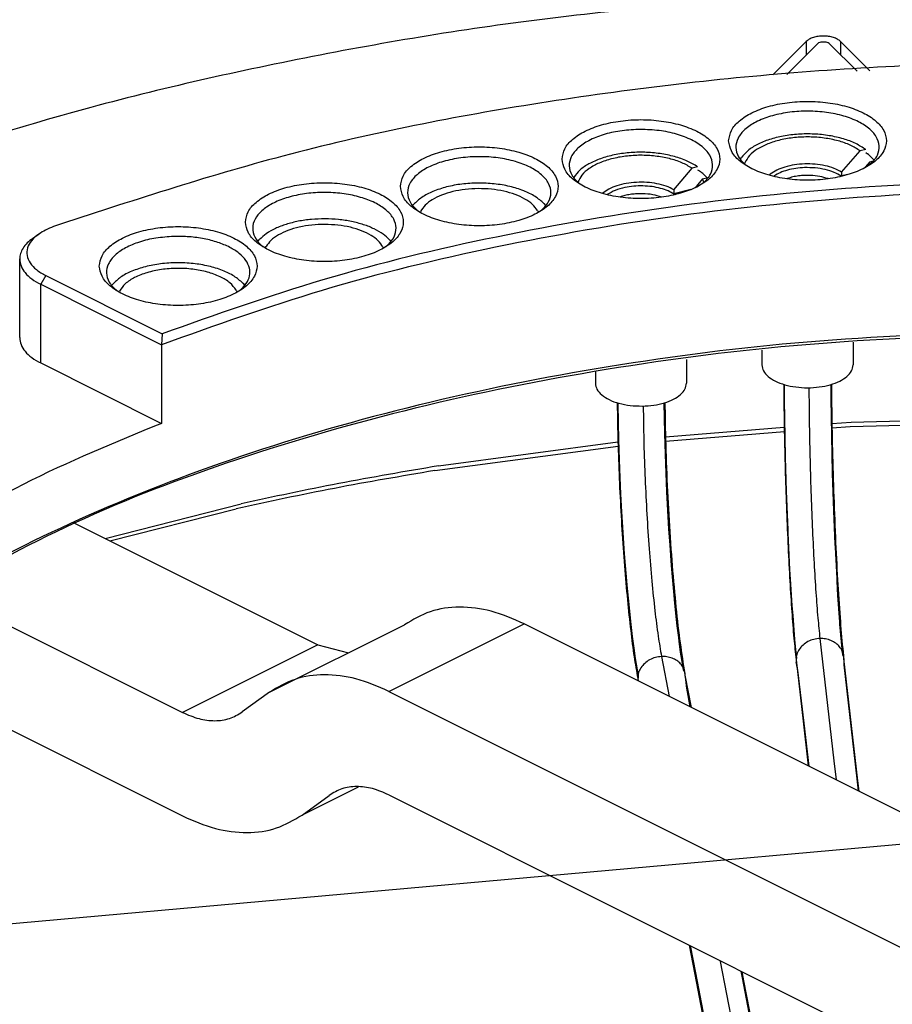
# Model space of a CAD drawing. Header units: inches. Extents: x -343 to 520, y -275 to 283.
# Tile 10 of 42: x -168 to -132, y -173 to -132. Entities that reach past the tile are written whole.
import ezdxf

# ---------------------------------------------------------------- set-up
doc = ezdxf.new("R2010")
doc.units = ezdxf.units.IN
doc.layers.add('1', color=7, linetype='Continuous')
doc.dimstyles.get("Standard").update_dxf_attribs({"dimtxt": 0.18, "dimasz": 0.18, "dimexe": 0.18, "dimexo": 0.0625, "dimgap": 0.09, "dimtad": 0, "dimtih": 1, "dimtoh": 1, "dimdec": 4, "dimzin": 0, "dimdsep": 46, "dimtxsty": 'Standard', "dimcen": 0.09, "dimadec": 0, "dimazin": 0, "dimtfac": 1, "dimtdec": 4, "dimtofl": 0, "dimtmove": 0, "dimatfit": 3, "dimfxl": 1, "dimtolj": 1, "dimtzin": 0, "dimarcsym": 0})

# ---------------------------------------------------------------- blocks, each defined once
blk = doc.blocks.new('cable__124', base_point=(-136.512, -185.946))
at = {"color": 7, "linetype": 'Continuous'}
for p, q in [((-136.512, -146.85), (-136.506, -147.512)), ((-136.493, -146.856), (-136.488, -147.508)), ((-134.528, -147.485), (-134.533, -146.854)), ((-134.515, -146.849), (-134.51, -147.454)), ((-136.488, -147.508), (-136.465, -149.047)), ((-134.519, -148.179), (-134.528, -147.485)), ((-134.503, -149.003), (-134.519, -148.179)), ((-136.465, -149.047), (-136.445, -149.903)), ((-134.465, -150.569), (-134.503, -149.003)), ((-136.445, -149.903), (-136.403, -151.314)), ((-134.413, -152.136), (-134.465, -150.569)), ((-136.403, -151.314), (-136.344, -152.93)), ((-134.354, -153.542), (-134.413, -152.136)), ((-136.344, -152.93), (-136.336, -153.067)), ((-136.336, -153.067), (-136.263, -154.59)), ((-134.35, -153.654), (-134.354, -153.542)), ((-134.281, -154.965), (-134.35, -153.654)), ((-136.263, -154.59), (-136.226, -155.207)), ((-136.226, -155.207), (-136.17, -156.101)), ((-134.277, -155.077), (-134.281, -154.965)), ((-134.241, -155.681), (-134.277, -155.077)), ((-134.163, -156.778), (-134.241, -155.681)), ((-136.17, -156.101), (-136.136, -156.526)), ((-136.136, -156.526), (-136.058, -157.519)), ((-134.16, -156.878), (-134.163, -156.778)), ((-134.08, -157.781), (-134.16, -156.878)), ((-136.058, -157.519), (-136.018, -157.947)), ((-136.018, -157.947), (-135.977, -158.324)), ((-134.039, -158.158), (-134.08, -157.781)), ((-134.045, -157.898), (-134.011, -158.21)), ((-134.018, -158.202), (-134.039, -158.158)), ((-135.996, -158.377), (-135.701, -160.935)), ((-135.988, -158.449), (-135.989, -158.481)), ((-135.979, -158.525), (-135.989, -158.481)), ((-135.96, -158.609), (-135.979, -158.525)), ((-134.007, -158.215), (-134.018, -158.202)), ((-134.007, -158.215), (-134.001, -158.383)), ((-134.001, -158.267), (-134.007, -158.215)), ((-134.001, -158.383), (-133.999, -158.584)), ((-133.409, -163.436), (-133.999, -158.319)), ((-133.999, -158.584), (-133.449, -163.354)), ((-135.917, -158.805), (-135.96, -158.609)), ((-135.662, -161.017), (-135.917, -158.805)), ((-135.701, -160.935), (-135.485, -162.812)), ((-135.453, -162.828), (-135.662, -161.017)), ((-133.449, -163.354), (-133.391, -163.859)), ((-133.359, -163.875), (-133.409, -163.436)), ((-134.262, -173.411), (-134.226, -173.726)), ((-134.226, -173.462), (-134.23, -173.427)), ((-133.891, -176.366), (-134.226, -173.462)), ((-134.226, -173.726), (-133.931, -176.284)), ((-132.169, -174.457), (-132.014, -175.799)), ((-131.934, -176.227), (-132.137, -174.473)), ((-132.014, -175.799), (-131.974, -176.145)), ((-133.931, -176.284), (-133.805, -177.375)), ((-131.974, -176.145), (-131.839, -177.319)), ((-131.809, -177.318), (-131.934, -176.227)), ((-133.775, -177.374), (-133.891, -176.366)), ((-130.641, -177.284), (-134.634, -177.399)), ((-134.634, -177.399), (-134.347, -179.895)), ((-134.634, -177.399), (-134.634, -180.344)), ((-130.641, -177.284), (-130.353, -179.78)), ((-133.291, -180.365), (-134.347, -179.895)), ((-134.347, -179.895), (-134.347, -182.84)), ((-130.353, -179.78), (-131.294, -180.308)), ((-130.353, -182.724), (-130.353, -179.78)), ((-134.634, -180.344), (-134.347, -182.84)), ((-131.294, -180.308), (-133.291, -180.365)), ((-133.291, -180.365), (-133.291, -183.31)), ((-131.294, -183.252), (-131.294, -180.308)), ((-134.347, -182.84), (-133.291, -183.31)), ((-131.294, -183.252), (-130.353, -182.724)), ((-134.043, -185.006), (-134.043, -182.975)), ((-133.291, -183.31), (-131.294, -183.252)), ((-130.743, -185.006), (-130.743, -182.943)), ((-133.74, -185.482), (-133.495, -185.655)), ((-131.046, -185.482), (-131.291, -185.655))]:
    blk.add_line(p, q, dxfattribs=at)
at = {"color": 1, "linetype": 'Continuous'}
for p, q in [((-135.457, -146.991), (-135.457, -147.179)), ((-134.998, -157.482), (-134.408, -162.598)), ((-134.408, -162.598), (-134.316, -163.397)), ((-133.093, -173.995), (-132.933, -175.39)), ((-132.933, -175.39), (-132.707, -177.344))]:
    blk.add_line(p, q, dxfattribs=at)
for points, knots in [([(-135.457, -147.179), (-135.452, -147.644), (-135.444, -148.597), (-135.413, -150.042), (-135.369, -151.506), (-135.312, -152.937), (-135.246, -154.286), (-135.171, -155.507), (-135.094, -156.558), (-135.027, -157.197), (-134.998, -157.482)], [0, 0, 0, 0, 1.394672, 2.857464, 4.338348, 5.786673, 7.152913, 8.390381, 9.456868, 10.316155, 10.316155, 10.316155, 10.316155]), ([(-134.998, -157.482), (-135.085, -157.49), (-135.258, -157.506), (-135.5, -157.603), (-135.709, -157.746), (-135.869, -157.931), (-135.976, -158.146), (-135.989, -158.301), (-135.996, -158.377)], [0, 0, 0, 0, 0.26102, 0.519302, 0.771034, 1.013939, 1.247996, 1.475676, 1.475676, 1.475676, 1.475676]), ([(-134.007, -158.215), (-134.022, -158.146), (-134.053, -158.008), (-134.171, -157.825), (-134.332, -157.671), (-134.533, -157.559), (-134.759, -157.489), (-134.918, -157.484), (-134.998, -157.482)], [0, 0, 0, 0, 0.209136, 0.422447, 0.642617, 0.870598, 1.10555, 1.345167, 1.345167, 1.345167, 1.345167]), ([(-133.999, -158.319), (-134, -158.31), (-134, -158.293), (-134.001, -158.276), (-134.001, -158.267)], [0, 0, 0, 0, 0.02614696, 0.05227556, 0.05227556, 0.05227556, 0.05227556])]:
    blk.add_open_spline(points, degree=3, knots=knots, dxfattribs=at)
at = {"color": 7, "linetype": 'Continuous'}
for points, knots in [([(-134.51, -147.454), (-134.501, -148.088), (-134.482, -149.376), (-134.427, -151.303), (-134.355, -153.194), (-134.266, -154.958), (-134.169, -156.513), (-134.083, -157.468), (-134.045, -157.898)], [0, 0, 0, 0, 1.903252, 3.862359, 5.784677, 7.579322, 9.161518, 10.456716, 10.456716, 10.456716, 10.456716]), ([(-136.506, -147.512), (-136.499, -148.017), (-136.486, -149.043), (-136.447, -150.589), (-136.396, -152.135), (-136.333, -153.635), (-136.261, -155.041), (-136.18, -156.312), (-136.097, -157.409), (-136.027, -158.077), (-135.996, -158.377)], [0, 0, 0, 0, 1.515191, 3.077941, 4.640887, 6.156661, 7.579338, 8.865854, 9.977337, 10.880362, 10.880362, 10.880362, 10.880362]), ([(-134.043, -185.006), (-134.039, -185.048), (-134.031, -185.137), (-133.967, -185.263), (-133.87, -185.382), (-133.785, -185.447), (-133.74, -185.482)], [0, 0, 0, 0, 0.1279364, 0.2643462, 0.4155974, 0.585228, 0.585228, 0.585228, 0.585228]), ([(-131.046, -185.482), (-131.001, -185.447), (-130.916, -185.382), (-130.819, -185.263), (-130.755, -185.137), (-130.747, -185.048), (-130.743, -185.006)], [0, 0, 0, 0, 0.1696299, 0.3208806, 0.4572898, 0.5852258, 0.5852258, 0.5852258, 0.5852258]), ([(-133.74, -185.482), (-133.654, -185.534), (-133.469, -185.645), (-133.143, -185.748), (-132.779, -185.816), (-132.393, -185.838), (-132.007, -185.816), (-131.643, -185.748), (-131.317, -185.645), (-131.132, -185.534), (-131.046, -185.482)], [0, 0, 0, 0, 0.30125, 0.644634, 1.019204, 1.410239, 1.801273, 2.175843, 2.519227, 2.820477, 2.820477, 2.820477, 2.820477]), ([(-133.495, -185.655), (-133.42, -185.7), (-133.258, -185.797), (-132.971, -185.882), (-132.652, -185.937), (-132.429, -185.939), (-132.315, -185.939)], [0, 0, 0, 0, 0.262453, 0.563154, 0.891024, 1.23136, 1.23136, 1.23136, 1.23136]), ([(-132.315, -185.939), (-132.216, -185.933), (-132.021, -185.922), (-131.745, -185.863), (-131.497, -185.781), (-131.357, -185.695), (-131.291, -185.655)], [0, 0, 0, 0, 0.29909, 0.584217, 0.845661, 1.076281, 1.076281, 1.076281, 1.076281])]:
    blk.add_open_spline(points, degree=3, knots=knots, dxfattribs=at)
blk = doc.blocks.new('catchers_mit1__125', base_point=(-138.328, -138.143))
at = {"color": 7, "linetype": 'Continuous'}
for p, q in [((-134.091, -137.966), (-133.314, -137.081)), ((-133.077, -137.03), (-133.314, -137.081)), ((-138.328, -137.44), (-138.287, -137.372)), ((-132.915, -137.54), (-133.108, -137.761)), ((-132.915, -137.54), (-132.754, -137.505)), ((-132.89, -137.601), (-132.915, -137.54)), ((-138.134, -137.581), (-138.152, -137.633)), ((-134.091, -137.966), (-134.091, -138.133)), ((-133.108, -137.761), (-133.149, -137.808)), ((-132.88, -137.635), (-132.89, -137.601)), ((-137.123, -138.099), (-137.078, -138.062)), ((-133.824, -138.075), (-134.091, -138.133)), ((-134.091, -138.133), (-134.075, -138.143))]:
    blk.add_line(p, q, dxfattribs=at)
for points, knots in [([(-133.077, -137.03), (-133.214, -136.941), (-133.506, -136.751), (-134.028, -136.565), (-134.615, -136.432), (-135.247, -136.368), (-135.892, -136.373), (-136.519, -136.45), (-137.098, -136.591), (-137.598, -136.795), (-138.011, -137.042), (-138.2, -137.268), (-138.287, -137.372)], [0, 0, 0, 0, 0.48676, 1.041349, 1.649586, 2.291309, 2.943154, 3.580849, 4.1814, 4.725429, 5.200093, 5.603304, 5.603304, 5.603304, 5.603304]), ([(-133.314, -137.081), (-133.449, -136.997), (-133.736, -136.818), (-134.249, -136.649), (-134.823, -136.533), (-135.435, -136.489), (-136.051, -136.515), (-136.638, -136.611), (-137.167, -136.771), (-137.606, -136.989), (-137.951, -137.248), (-138.077, -137.476), (-138.134, -137.581)], [0, 0, 0, 0, 0.473913, 1.014854, 1.606641, 2.227026, 2.850796, 3.452407, 4.008562, 4.501135, 4.921096, 5.274514, 5.274514, 5.274514, 5.274514]), ([(-134.091, -137.966), (-134.194, -137.911), (-134.413, -137.797), (-134.79, -137.695), (-135.202, -137.633), (-135.633, -137.622), (-136.057, -137.659), (-136.45, -137.747), (-136.798, -137.871), (-136.989, -138.001), (-137.078, -138.062)], [0, 0, 0, 0, 0.348531, 0.740573, 1.162704, 1.598084, 2.028513, 2.43629, 2.806141, 3.127556, 3.127556, 3.127556, 3.127556])]:
    blk.add_open_spline(points, degree=3, knots=knots, dxfattribs=at)
blk = doc.blocks.new('Gore_OL_G4_ZTG__126', base_point=(-137.421, -146.991))
at = {"color": 7, "linetype": 'Continuous'}
for p, q in [((-136.914, -138.133), (-136.935, -138.148)), ((-136.355, -138.236), (-136.392, -138.249)), ((-134.637, -138.25), (-134.657, -138.243)), ((-134.096, -138.148), (-134.102, -138.144)), ((-133.611, -145.087), (-133.611, -146.039)), ((-137.421, -145.42), (-137.421, -146.039))]:
    blk.add_line(p, q, dxfattribs=at)
for points, knots in [([(-135.639, -137.783), (-135.762, -137.791), (-136.003, -137.806), (-136.345, -137.88), (-136.654, -137.98), (-136.831, -138.084), (-136.914, -138.133)], [0, 0, 0, 0, 0.370176, 0.723436, 1.048621, 1.337388, 1.337388, 1.337388, 1.337388]), ([(-134.102, -138.144), (-134.2, -138.086), (-134.412, -137.961), (-134.786, -137.853), (-135.201, -137.783), (-135.491, -137.783), (-135.639, -137.783)], [0, 0, 0, 0, 0.341849, 0.733413, 1.159889, 1.601767, 1.601767, 1.601767, 1.601767]), ([(-135.387, -138.11), (-135.471, -138.109), (-135.64, -138.105), (-135.89, -138.128), (-136.13, -138.168), (-136.281, -138.214), (-136.355, -138.236)], [0, 0, 0, 0, 0.2547083, 0.5067047, 0.75062, 0.9815176, 0.9815176, 0.9815176, 0.9815176]), ([(-134.657, -138.243), (-134.772, -138.208), (-135.01, -138.138), (-135.258, -138.12), (-135.387, -138.11)], [0, 0, 0, 0, 0.3586867, 0.7430207, 0.7430207, 0.7430207, 0.7430207]), ([(-137.421, -146.039), (-137.406, -146.124), (-137.375, -146.309), (-137.156, -146.541), (-136.851, -146.733), (-136.456, -146.879), (-136.002, -146.971), (-135.516, -147.002), (-135.03, -146.971), (-134.576, -146.879), (-134.181, -146.733), (-133.875, -146.541), (-133.657, -146.309), (-133.625, -146.124), (-133.611, -146.039)], [0, 0, 0, 0, 0.254928, 0.553242, 0.914582, 1.337161, 1.806361, 2.300478, 2.794596, 3.263796, 3.686375, 4.047715, 4.346029, 4.600957, 4.600957, 4.600957, 4.600957])]:
    blk.add_open_spline(points, degree=3, knots=knots, dxfattribs=at)
blk = doc.blocks.new('GoreZQR_46_2_14_1_12_2__127', base_point=(-138.328, -185.946))
for name, p in [('catchers_mit1__125', (-138.328, -138.143)), ('Gore_OL_G4_ZTG__126', (-137.421, -146.991)), ('cable__124', (-136.512, -185.946))]:
    blk.add_blockref(name, p)
blk = doc.blocks.new('cable__128', base_point=(-143.479, -182.953))
at = {"color": 7, "linetype": 'Continuous'}
for p, q in [((-143.479, -147.618), (-143.47, -148.297)), ((-143.451, -147.627), (-143.451, -147.652)), ((-143.451, -147.652), (-143.44, -148.453)), ((-141.506, -148.252), (-141.514, -147.624)), ((-141.487, -147.616), (-141.479, -148.201)), ((-141.492, -148.911), (-141.506, -148.252)), ((-143.44, -148.453), (-143.423, -149.166)), ((-141.465, -149.772), (-141.492, -148.911)), ((-143.423, -149.166), (-143.382, -150.404)), ((-141.4, -151.34), (-141.465, -149.772)), ((-143.382, -150.404), (-143.337, -151.444)), ((-143.337, -151.444), (-143.296, -152.185)), ((-141.313, -152.908), (-141.4, -151.34)), ((-143.296, -152.185), (-143.247, -153.044)), ((-143.247, -153.044), (-143.202, -153.719)), ((-141.268, -153.583), (-141.313, -152.908)), ((-141.207, -154.426), (-141.268, -153.583)), ((-143.202, -153.719), (-143.182, -153.945)), ((-143.182, -153.945), (-143.081, -155.23)), ((-141.155, -155.059), (-141.207, -154.426)), ((-143.081, -155.23), (-143.068, -155.385)), ((-141.099, -155.666), (-141.155, -155.059)), ((-143.068, -155.385), (-143, -156.063)), ((-141.084, -155.849), (-141.099, -155.666)), ((-143, -156.063), (-142.913, -156.901)), ((-141.027, -156.415), (-141.084, -155.849)), ((-140.967, -156.948), (-141.027, -156.415)), ((-142.913, -156.901), (-142.847, -157.4)), ((-140.906, -157.444), (-140.967, -156.948)), ((-142.847, -157.4), (-142.787, -157.88)), ((-140.891, -157.608), (-140.906, -157.444)), ((-140.83, -158.048), (-140.891, -157.608)), ((-142.787, -157.88), (-142.726, -158.319)), ((-140.768, -158.443), (-140.83, -158.048)), ((-142.726, -158.319), (-142.664, -158.714)), ((-140.705, -158.792), (-140.768, -158.443)), ((-142.664, -158.714), (-142.602, -159.063)), ((-140.705, -158.633), (-140.663, -158.869)), ((-140.683, -158.83), (-140.705, -158.792)), ((-140.66, -158.875), (-140.683, -158.83)), ((-140.646, -158.898), (-140.66, -158.875)), ((-140.623, -159.093), (-140.646, -158.898)), ((-140.637, -158.949), (-140.646, -158.898)), ((-142.621, -159.149), (-142.6, -159.255)), ((-142.608, -159.215), (-142.608, -159.222)), ((-142.608, -159.222), (-142.607, -159.251)), ((-142.602, -159.063), (-142.606, -159.137)), ((-140.623, -159.087), (-140.63, -159.053)), ((-140.377, -160.366), (-140.623, -159.087)), ((-140.601, -159.305), (-140.623, -159.093)), ((-140.586, -159.482), (-140.601, -159.305)), ((-140.42, -160.345), (-140.586, -159.482)), ((-140.472, -170.306), (-140.164, -171.902)), ((-140.429, -170.327), (-140.208, -171.474)), ((-140.208, -171.474), (-139.118, -177.135)), ((-138.238, -171.675), (-138.291, -171.396)), ((-138.174, -171.807), (-138.249, -171.417)), ((-137.255, -176.777), (-138.238, -171.675)), ((-140.164, -171.902), (-139.182, -177.004)), ((-137.191, -176.908), (-138.174, -171.807)), ((-139.182, -177.004), (-138.972, -178.096)), ((-137.019, -178.002), (-137.255, -176.777)), ((-136.981, -178), (-137.191, -176.908)), ((-139.118, -177.135), (-138.933, -178.094)), ((-135.705, -177.939), (-139.686, -178.13)), ((-135.705, -177.939), (-135.225, -180.427)), ((-139.686, -178.13), (-139.207, -180.619)), ((-139.686, -178.13), (-139.686, -181.075)), ((-139.207, -180.619), (-139.207, -182.659)), ((-138.116, -181.069), (-139.207, -180.619)), ((-135.225, -180.427), (-136.125, -180.973)), ((-135.225, -182.953), (-135.225, -180.427)), ((-139.686, -181.075), (-139.381, -182.658)), ((-136.125, -180.973), (-138.116, -181.069)), ((-138.116, -181.069), (-138.116, -182.67)), ((-136.125, -182.689), (-136.125, -180.973))]:
    blk.add_line(p, q, dxfattribs=at)
at = {"color": 1, "linetype": 'Continuous'}
for p, q in [((-142.39, -147.756), (-142.389, -147.944)), ((-141.625, -158.235), (-141.304, -159.903)), ((-139.176, -170.954), (-139.169, -170.989)), ((-139.169, -170.989), (-138.187, -176.09)), ((-138.187, -176.09), (-137.811, -178.04))]:
    blk.add_line(p, q, dxfattribs=at)
for points, knots in [([(-142.389, -147.944), (-142.382, -148.409), (-142.368, -149.361), (-142.316, -150.806), (-142.243, -152.269), (-142.149, -153.698), (-142.038, -155.046), (-141.913, -156.265), (-141.785, -157.316), (-141.674, -157.951), (-141.625, -158.235)], [0, 0, 0, 0, 1.394429, 2.857004, 4.337939, 5.786807, 7.154304, 8.39399, 9.463967, 10.328514, 10.328514, 10.328514, 10.328514]), ([(-141.625, -158.235), (-141.712, -158.245), (-141.885, -158.265), (-142.126, -158.366), (-142.334, -158.513), (-142.494, -158.701), (-142.6, -158.917), (-142.614, -159.073), (-142.621, -159.149)], [0, 0, 0, 0, 0.261014, 0.520345, 0.773862, 1.018777, 1.254441, 1.482751, 1.482751, 1.482751, 1.482751]), ([(-140.646, -158.898), (-140.665, -158.834), (-140.704, -158.704), (-140.825, -158.535), (-140.985, -158.397), (-141.18, -158.297), (-141.397, -158.237), (-141.549, -158.236), (-141.625, -158.235)], [0, 0, 0, 0, 0.199795, 0.403311, 0.613066, 0.830117, 1.053957, 1.282749, 1.282749, 1.282749, 1.282749]), ([(-140.63, -159.053), (-140.63, -159.036), (-140.631, -159.001), (-140.635, -158.966), (-140.637, -158.949)], [0, 0, 0, 0, 0.0522341, 0.104356, 0.104356, 0.104356, 0.104356])]:
    blk.add_open_spline(points, degree=3, knots=knots, dxfattribs=at)
at = {"color": 7, "linetype": 'Continuous'}
for points, knots in [([(-141.479, -148.201), (-141.464, -148.835), (-141.434, -150.122), (-141.342, -152.049), (-141.222, -153.938), (-141.073, -155.7), (-140.912, -157.253), (-140.769, -158.204), (-140.705, -158.633)], [0, 0, 0, 0, 1.902909, 3.861961, 5.784929, 7.581336, 9.166867, 10.46761, 10.46761, 10.46761, 10.46761]), ([(-143.47, -148.297), (-143.459, -148.802), (-143.436, -149.827), (-143.371, -151.373), (-143.286, -152.918), (-143.181, -154.416), (-143.061, -155.821), (-142.926, -157.09), (-142.789, -158.186), (-142.673, -158.851), (-142.621, -159.149)], [0, 0, 0, 0, 1.514913, 3.077513, 4.640656, 6.157181, 7.581378, 8.870417, 9.985737, 10.8944, 10.8944, 10.8944, 10.8944])]:
    blk.add_open_spline(points, degree=3, knots=knots, dxfattribs=at)
blk = doc.blocks.new('catchers_mit1__129', base_point=(-145.3, -138.91))
at = {"color": 7, "linetype": 'Continuous'}
for p, q in [((-141.109, -138.705), (-140.345, -137.806)), ((-140.113, -137.75), (-140.345, -137.806)), ((-145.3, -138.208), (-145.292, -138.192)), ((-145.124, -138.397), (-145.124, -138.401)), ((-139.911, -138.256), (-140.101, -138.482)), ((-139.911, -138.256), (-139.678, -138.2)), ((-139.851, -138.402), (-139.855, -138.386)), ((-139.678, -138.2), (-139.675, -138.207)), ((-140.393, -138.7), (-141.109, -138.873)), ((-141.109, -138.705), (-141.109, -138.873)), ((-140.101, -138.482), (-140.224, -138.627)), ((-144.095, -138.866), (-144.087, -138.858)), ((-141.062, -138.9), (-141.047, -138.91))]:
    blk.add_line(p, q, dxfattribs=at)
for points, knots in [([(-140.113, -137.75), (-140.256, -137.664), (-140.56, -137.481), (-141.096, -137.305), (-141.693, -137.182), (-142.33, -137.13), (-142.974, -137.148), (-143.594, -137.236), (-144.162, -137.388), (-144.647, -137.602), (-145.042, -137.857), (-145.213, -138.086), (-145.292, -138.192)], [0, 0, 0, 0, 0.499046, 1.064061, 1.679601, 2.324776, 2.97591, 3.608794, 4.200879, 4.733678, 5.195841, 5.587702, 5.587702, 5.587702, 5.587702]), ([(-140.345, -137.806), (-140.486, -137.725), (-140.786, -137.552), (-141.311, -137.392), (-141.893, -137.288), (-142.508, -137.255), (-143.121, -137.293), (-143.701, -137.4), (-144.218, -137.569), (-144.64, -137.796), (-144.967, -138.063), (-145.074, -138.292), (-145.124, -138.397)], [0, 0, 0, 0, 0.485597, 1.036154, 1.634244, 2.256944, 2.878814, 3.474494, 4.021317, 4.502335, 4.910501, 5.255089, 5.255089, 5.255089, 5.255089]), ([(-141.109, -138.705), (-141.216, -138.653), (-141.442, -138.543), (-141.826, -138.448), (-142.243, -138.394), (-142.674, -138.391), (-143.095, -138.437), (-143.482, -138.532), (-143.82, -138.662), (-144.002, -138.796), (-144.087, -138.858)], [0, 0, 0, 0, 0.356269, 0.754208, 1.179685, 1.615507, 2.043431, 2.446012, 2.80857, 3.121648, 3.121648, 3.121648, 3.121648]), ([(-139.855, -138.386), (-139.863, -138.364), (-139.879, -138.32), (-139.9, -138.278), (-139.911, -138.256)], [0, 0, 0, 0, 0.0695861, 0.1410729, 0.1410729, 0.1410729, 0.1410729]), ([(-141.062, -138.9), (-141.069, -138.896), (-141.085, -138.886), (-141.101, -138.877), (-141.109, -138.873)], [0, 0, 0, 0, 0.02705205, 0.05445519, 0.05445519, 0.05445519, 0.05445519])]:
    blk.add_open_spline(points, degree=3, knots=knots, dxfattribs=at)
blk = doc.blocks.new('Gore_OL_G4_ZTG__130', base_point=(-144.393, -147.762))
at = {"color": 7, "linetype": 'Continuous'}
for p, q in [((-143.898, -138.908), (-143.907, -138.915)), ((-143.309, -138.997), (-143.364, -139.016)), ((-141.609, -139.016), (-141.612, -139.015)), ((-141.068, -138.915), (-141.086, -138.902)), ((-140.583, -145.814), (-140.583, -146.805)), ((-144.393, -146.324), (-144.393, -146.805))]:
    blk.add_line(p, q, dxfattribs=at)
for points, knots in [([(-143.16, -138.615), (-143.299, -138.648), (-143.56, -138.711), (-143.791, -138.846), (-143.898, -138.908)], [0, 0, 0, 0, 0.4273892, 0.7984314, 0.7984314, 0.7984314, 0.7984314]), ([(-141.086, -138.902), (-141.172, -138.852), (-141.354, -138.744), (-141.673, -138.641), (-142.028, -138.57), (-142.405, -138.542), (-142.787, -138.551), (-143.037, -138.593), (-143.16, -138.615)], [0, 0, 0, 0, 0.297441, 0.633428, 0.998731, 1.38102, 1.766388, 2.140654, 2.140654, 2.140654, 2.140654]), ([(-142.416, -138.875), (-142.494, -138.875), (-142.65, -138.874), (-142.88, -138.897), (-143.101, -138.935), (-143.241, -138.976), (-143.309, -138.997)], [0, 0, 0, 0, 0.2350753, 0.4671445, 0.6920071, 0.9057921, 0.9057921, 0.9057921, 0.9057921]), ([(-141.612, -139.015), (-141.738, -138.977), (-142.001, -138.898), (-142.274, -138.883), (-142.416, -138.875)], [0, 0, 0, 0, 0.3941916, 0.8183536, 0.8183536, 0.8183536, 0.8183536]), ([(-144.393, -146.805), (-144.378, -146.892), (-144.345, -147.082), (-144.118, -147.317), (-143.802, -147.511), (-143.394, -147.655), (-142.927, -147.746), (-142.598, -147.753), (-142.43, -147.757)], [0, 0, 0, 0, 0.260102, 0.565902, 0.937439, 1.372001, 1.853447, 2.358355, 2.358355, 2.358355, 2.358355]), ([(-142.43, -147.757), (-142.268, -147.749), (-141.955, -147.733), (-141.514, -147.635), (-141.131, -147.489), (-140.837, -147.298), (-140.627, -147.07), (-140.597, -146.889), (-140.583, -146.805)], [0, 0, 0, 0, 0.483088, 0.939994, 1.350664, 1.701921, 1.992828, 2.242594, 2.242594, 2.242594, 2.242594])]:
    blk.add_open_spline(points, degree=3, knots=knots, dxfattribs=at)
blk = doc.blocks.new('GoreZQR_46_2_14_1_12__131', base_point=(-145.3, -182.953))
for name, p in [('catchers_mit1__129', (-145.3, -138.91)), ('Gore_OL_G4_ZTG__130', (-144.393, -147.762)), ('cable__128', (-143.479, -182.953))]:
    blk.add_blockref(name, p)
blk = doc.blocks.new('E7018-22581_smp_connector_ring__143', base_point=(-216.35, -226.202))
at = {"color": 7, "linetype": 'Continuous'}
for p, q in [((-136.972, -133.906), (-135.566, -132.5)), ((-135.118, -132.612), (-136.387, -133.881)), ((-133.442, -133.752), (-134.582, -132.612)), ((-134.134, -132.5), (-132.906, -133.729)), ((-133.077, -137.152), (-132.999, -137.208)), ((-132.767, -137.423), (-132.729, -137.472)), ((-140.113, -137.875), (-140.068, -137.903)), ((-138.08, -137.698), (-138.097, -137.684)), ((-132.868, -137.625), (-132.952, -137.697)), ((-139.812, -138.112), (-139.722, -138.211)), ((-145.052, -138.464), (-145.076, -138.445)), ((-139.869, -138.418), (-139.922, -138.462)), ((-152.041, -139.378), (-152.002, -139.328)), ((-151.821, -139.6), (-151.841, -139.583)), ((-151.727, -139.655), (-151.71, -139.617)), ((-146.818, -139.576), (-146.779, -139.656)), ((-146.671, -139.588), (-146.683, -139.598)), ((-146.545, -139.283), (-146.465, -139.377)), ((-167.934, -140.737), (-167.689, -140.564)), ((-158.522, -140.875), (-158.452, -140.792)), ((-152.995, -140.813), (-152.946, -140.874)), ((-158.303, -141.096), (-158.321, -141.08)), ((-158.207, -141.152), (-158.174, -141.084)), ((-153.282, -141.103), (-153.26, -141.153)), ((-153.086, -141.027), (-153.167, -141.097)), ((-168.484, -144.894), (-168.484, -141.603)), ((-167.393, -142.298), (-162.525, -144.732)), ((-167.605, -142.663), (-162.55, -145.191)), ((-164.64, -142.713), (-164.604, -142.666)), ((-164.419, -142.936), (-164.44, -142.919)), ((-159.419, -142.909), (-159.378, -142.991)), ((-159.267, -142.921), (-159.282, -142.933)), ((-159.147, -142.615), (-159.064, -142.712)), ((-164.326, -142.991), (-164.311, -142.955)), ((-162.525, -144.732), (-162.55, -145.191)), ((-162.55, -145.191), (-162.55, -148.482)), ((-167.605, -145.954), (-162.55, -148.482))]:
    blk.add_line(p, q, dxfattribs=at)
at = {"color": 1, "linetype": 'Continuous'}
for p, q in [((-135.566, -132.5), (-135.566, -133.059)), ((-134.134, -132.5), (-134.134, -133.059)), ((-167.393, -142.298), (-167.605, -142.663)), ((-167.605, -145.954), (-167.605, -142.663))]:
    blk.add_line(p, q, dxfattribs=at)
at = {"color": 7, "linetype": 'Continuous'}
for points, knots in [([(-136.819, -130.597), (-140.389, -130.912), (-147.439, -131.534), (-157.73, -133.333), (-167.526, -135.657), (-173.727, -137.815), (-176.749, -138.866)], [0, 0, 0, 0, 10.747141, 21.224477, 31.313678, 40.908629, 40.908629, 40.908629, 40.908629]), ([(-134.134, -132.5), (-134.175, -132.468), (-134.263, -132.397), (-134.436, -132.332), (-134.635, -132.288), (-134.85, -132.274), (-135.065, -132.288), (-135.264, -132.332), (-135.437, -132.397), (-135.525, -132.468), (-135.566, -132.5)], [0, 0, 0, 0, 0.154592, 0.338558, 0.545377, 0.76452, 0.983662, 1.190481, 1.374447, 1.529039, 1.529039, 1.529039, 1.529039]), ([(-134.582, -132.612), (-134.603, -132.596), (-134.651, -132.56), (-134.745, -132.536), (-134.85, -132.526), (-134.955, -132.536), (-135.049, -132.56), (-135.097, -132.596), (-135.118, -132.612)], [0, 0, 0, 0, 0.0796422, 0.1776573, 0.2863463, 0.3950352, 0.4930503, 0.5726925, 0.5726925, 0.5726925, 0.5726925]), ([(-82.626, -140.252), (-85.811, -139.205), (-92.366, -137.049), (-102.761, -134.981), (-113.665, -133.662), (-124.85, -133.232), (-136.035, -133.662), (-146.939, -134.981), (-157.334, -137.049), (-163.889, -139.205), (-167.074, -140.252)], [0, 0, 0, 0, 10.05016, 20.685861, 31.727684, 42.977183, 54.226683, 65.268505, 75.904207, 85.954366, 85.954366, 85.954366, 85.954366]), ([(-138.816, -136.66), (-138.791, -136.808), (-138.736, -137.129), (-138.358, -137.53), (-137.829, -137.863), (-137.145, -138.116), (-136.358, -138.274), (-135.516, -138.328), (-134.674, -138.274), (-133.886, -138.116), (-133.204, -137.863), (-132.669, -137.53), (-132.309, -137.129), (-132.173, -136.66), (-132.309, -136.191), (-132.669, -135.789), (-133.204, -135.457), (-133.886, -135.204), (-134.674, -135.046), (-135.516, -134.992), (-136.358, -135.046), (-137.145, -135.204), (-137.829, -135.457), (-138.358, -135.789), (-138.736, -136.191), (-138.791, -136.512), (-138.816, -136.66)], [0, 0, 0, 0, 0.441607, 0.958372, 1.584316, 2.316343, 3.12913, 3.985081, 4.841032, 5.65382, 6.385847, 7.01179, 7.528555, 7.970162, 8.411769, 8.928534, 9.554478, 10.286505, 11.099292, 11.955243, 12.811194, 13.623982, 14.356009, 14.981953, 15.498717, 15.940324, 15.940324, 15.940324, 15.940324]), ([(-132.868, -137.625), (-132.764, -137.511), (-132.57, -137.299), (-132.48, -136.866), (-132.629, -136.45), (-132.973, -136.093), (-133.472, -135.799), (-134.1, -135.579), (-134.819, -135.444), (-135.582, -135.404), (-136.342, -135.461), (-137.048, -135.611), (-137.656, -135.845), (-138.13, -136.15), (-138.444, -136.518), (-138.553, -136.942), (-138.422, -137.368), (-138.211, -137.573), (-138.097, -137.684)], [0, 0, 0, 0, 0.456013, 0.851122, 1.255344, 1.732702, 2.309285, 2.979661, 3.719755, 4.495244, 5.267333, 5.997638, 6.653149, 7.212299, 7.674066, 8.071297, 8.472584, 8.943846, 8.943846, 8.943846, 8.943846]), ([(-145.788, -137.426), (-145.763, -137.574), (-145.708, -137.895), (-145.33, -138.297), (-144.801, -138.63), (-144.117, -138.882), (-143.33, -139.041), (-142.488, -139.095), (-141.646, -139.041), (-140.858, -138.882), (-140.176, -138.63), (-139.641, -138.297), (-139.281, -137.895), (-139.145, -137.426), (-139.281, -136.958), (-139.641, -136.556), (-140.176, -136.223), (-140.858, -135.971), (-141.646, -135.812), (-142.488, -135.758), (-143.33, -135.812), (-144.117, -135.971), (-144.801, -136.223), (-145.33, -136.556), (-145.708, -136.958), (-145.763, -137.278), (-145.788, -137.426)], [0, 0, 0, 0, 0.441607, 0.958372, 1.584316, 2.316343, 3.12913, 3.985081, 4.841032, 5.65382, 6.385847, 7.01179, 7.528555, 7.970162, 8.411769, 8.928534, 9.554478, 10.286505, 11.099292, 11.955243, 12.811194, 13.623982, 14.356009, 14.981953, 15.498717, 15.940324, 15.940324, 15.940324, 15.940324]), ([(-142.61, -136.187), (-142.864, -136.202), (-143.358, -136.23), (-144.052, -136.388), (-144.649, -136.622), (-145.113, -136.927), (-145.42, -137.292), (-145.524, -137.711), (-145.395, -138.131), (-145.187, -138.335), (-145.076, -138.445)], [0, 0, 0, 0, 0.762189, 1.481352, 2.125964, 2.67579, 3.130674, 3.523245, 3.920219, 4.385456, 4.385456, 4.385456, 4.385456]), ([(-139.869, -138.418), (-139.759, -138.304), (-139.554, -138.091), (-139.449, -137.65), (-139.594, -137.223), (-139.944, -136.859), (-140.453, -136.56), (-141.096, -136.339), (-141.83, -136.201), (-142.346, -136.192), (-142.61, -136.187)], [0, 0, 0, 0, 0.470501, 0.87451, 1.28475, 1.769722, 2.357551, 3.042394, 3.798484, 4.589255, 4.589255, 4.589255, 4.589255]), ([(-152.553, -138.565), (-152.528, -138.713), (-152.474, -139.034), (-152.095, -139.435), (-151.566, -139.768), (-150.882, -140.021), (-150.096, -140.179), (-149.253, -140.233), (-148.411, -140.179), (-147.624, -140.021), (-146.942, -139.768), (-146.407, -139.435), (-146.047, -139.034), (-145.91, -138.565), (-146.047, -138.096), (-146.407, -137.694), (-146.942, -137.362), (-147.624, -137.109), (-148.411, -136.95), (-149.253, -136.896), (-150.096, -136.95), (-150.882, -137.109), (-151.566, -137.362), (-152.095, -137.694), (-152.474, -138.096), (-152.528, -138.417), (-152.553, -138.565)], [0, 0, 0, 0, 0.441607, 0.958372, 1.584316, 2.316343, 3.12913, 3.985081, 4.841032, 5.65382, 6.385847, 7.01179, 7.528555, 7.970162, 8.411769, 8.928534, 9.554478, 10.286505, 11.099292, 11.955243, 12.811194, 13.623982, 14.356009, 14.981953, 15.498717, 15.940324, 15.940324, 15.940324, 15.940324]), ([(-146.671, -139.588), (-146.557, -139.477), (-146.344, -139.269), (-146.215, -138.838), (-146.331, -138.41), (-146.656, -138.041), (-147.141, -137.736), (-147.762, -137.504), (-148.479, -137.358), (-149.247, -137.308), (-150.016, -137.357), (-150.735, -137.501), (-151.357, -137.732), (-151.845, -138.036), (-152.172, -138.404), (-152.292, -138.831), (-152.166, -139.263), (-151.955, -139.471), (-151.841, -139.583)], [0, 0, 0, 0, 0.475299, 0.879825, 1.281801, 1.751157, 2.320291, 2.986958, 3.728129, 4.509308, 5.29079, 6.032831, 6.700817, 7.27149, 7.7422, 8.144735, 8.548648, 9.02257, 9.02257, 9.02257, 9.02257]), ([(-132.767, -137.423), (-132.802, -137.385), (-132.874, -137.308), (-132.956, -137.242), (-132.999, -137.208)], [0, 0, 0, 0, 0.153544, 0.3167362, 0.3167362, 0.3167362, 0.3167362]), ([(-139.812, -138.112), (-139.851, -138.075), (-139.932, -138), (-140.022, -137.936), (-140.068, -137.903)], [0, 0, 0, 0, 0.16026, 0.3304054, 0.3304054, 0.3304054, 0.3304054]), ([(-87.175, -144.732), (-89.406, -143.943), (-93.988, -142.321), (-101.245, -140.583), (-108.884, -139.282), (-116.799, -138.501), (-124.85, -138.238), (-132.901, -138.501), (-140.816, -139.282), (-148.455, -140.583), (-155.712, -142.321), (-160.294, -143.943), (-162.525, -144.732)], [0, 0, 0, 0, 7.095254, 14.572949, 22.349057, 30.329483, 38.413657, 46.49783, 54.478256, 62.254364, 69.732059, 76.827313, 76.827313, 76.827313, 76.827313]), ([(-87.15, -145.191), (-89.378, -144.396), (-93.957, -142.762), (-101.215, -141.011), (-108.861, -139.699), (-116.787, -138.913), (-124.85, -138.647), (-132.913, -138.913), (-140.839, -139.699), (-148.485, -141.011), (-155.743, -142.762), (-160.322, -144.396), (-162.55, -145.191)], [0, 0, 0, 0, 7.09446, 14.576521, 22.361199, 30.353151, 38.450373, 46.547595, 54.539547, 62.324225, 69.806286, 76.900746, 76.900746, 76.900746, 76.900746]), ([(-159.033, -140.062), (-159.008, -140.21), (-158.954, -140.531), (-158.575, -140.932), (-158.046, -141.265), (-157.362, -141.518), (-156.576, -141.676), (-155.733, -141.73), (-154.891, -141.676), (-154.104, -141.518), (-153.422, -141.265), (-152.887, -140.932), (-152.527, -140.531), (-152.39, -140.062), (-152.527, -139.593), (-152.887, -139.191), (-153.422, -138.859), (-154.104, -138.606), (-154.891, -138.448), (-155.733, -138.394), (-156.576, -138.448), (-157.362, -138.606), (-158.046, -138.859), (-158.575, -139.191), (-158.954, -139.593), (-159.008, -139.914), (-159.033, -140.062)], [0, 0, 0, 0, 0.441607, 0.958372, 1.584316, 2.316343, 3.12913, 3.985081, 4.841032, 5.65382, 6.385847, 7.01179, 7.528555, 7.970162, 8.411769, 8.928534, 9.554478, 10.286505, 11.099292, 11.955243, 12.811194, 13.623982, 14.356009, 14.981953, 15.498717, 15.940324, 15.940324, 15.940324, 15.940324]), ([(-146.545, -139.283), (-146.662, -139.181), (-146.916, -138.959), (-147.41, -138.731), (-147.986, -138.554), (-148.629, -138.449), (-149.302, -138.416), (-149.973, -138.459), (-150.608, -138.575), (-151.173, -138.762), (-151.652, -138.998), (-151.892, -139.224), (-152.002, -139.328)], [0, 0, 0, 0, 0.464392, 1.005813, 1.614464, 2.271541, 2.953041, 3.632618, 4.284102, 4.884053, 5.414695, 5.867946, 5.867946, 5.867946, 5.867946]), ([(-149.295, -138.661), (-149.478, -138.668), (-149.836, -138.682), (-150.35, -138.776), (-150.815, -138.917), (-151.206, -139.107), (-151.521, -139.331), (-151.651, -139.526), (-151.71, -139.617)], [0, 0, 0, 0, 0.547294, 1.07397, 1.562688, 1.999826, 2.37801, 2.699892, 2.699892, 2.699892, 2.699892]), ([(-146.818, -139.576), (-146.884, -139.487), (-147.027, -139.294), (-147.355, -139.076), (-147.758, -138.892), (-148.232, -138.759), (-148.752, -138.674), (-149.112, -138.665), (-149.295, -138.661)], [0, 0, 0, 0, 0.329701, 0.716945, 1.162558, 1.658016, 2.188994, 2.737764, 2.737764, 2.737764, 2.737764]), ([(-153.086, -141.027), (-152.985, -140.918), (-152.798, -140.714), (-152.699, -140.304), (-152.818, -139.902), (-153.123, -139.551), (-153.576, -139.257), (-154.155, -139.028), (-154.827, -138.876), (-155.552, -138.809), (-156.289, -138.832), (-156.992, -138.943), (-157.621, -139.136), (-158.139, -139.4), (-158.519, -139.723), (-158.735, -140.101), (-158.747, -140.52), (-158.607, -140.744), (-158.533, -140.86)], [0, 0, 0, 0, 0.439448, 0.820604, 1.204525, 1.650555, 2.18657, 2.811778, 3.507711, 4.245793, 4.992403, 5.712966, 6.375887, 6.957006, 7.445687, 7.854329, 8.228236, 8.633099, 8.633099, 8.633099, 8.633099]), ([(-155.709, -139.926), (-155.899, -139.93), (-156.274, -139.939), (-156.818, -140.018), (-157.325, -140.143), (-157.774, -140.316), (-158.159, -140.522), (-158.359, -140.706), (-158.452, -140.792)], [0, 0, 0, 0, 0.56871, 1.122746, 1.647751, 2.131428, 2.564863, 2.944337, 2.944337, 2.944337, 2.944337]), ([(-152.995, -140.813), (-153.085, -140.727), (-153.28, -140.541), (-153.658, -140.332), (-154.101, -140.156), (-154.604, -140.027), (-155.147, -139.943), (-155.52, -139.932), (-155.709, -139.926)], [0, 0, 0, 0, 0.375018, 0.803997, 1.283757, 1.805742, 2.35788, 2.925943, 2.925943, 2.925943, 2.925943]), ([(-167.074, -140.252), (-167.187, -140.296), (-167.402, -140.38), (-167.596, -140.504), (-167.689, -140.564)], [0, 0, 0, 0, 0.3622311, 0.6905205, 0.6905205, 0.6905205, 0.6905205]), ([(-165.152, -141.9), (-165.127, -142.048), (-165.072, -142.369), (-164.694, -142.771), (-164.165, -143.103), (-163.481, -143.356), (-162.695, -143.514), (-161.852, -143.568), (-161.01, -143.514), (-160.223, -143.356), (-159.541, -143.103), (-159.005, -142.771), (-158.646, -142.369), (-158.509, -141.9), (-158.646, -141.431), (-159.005, -141.03), (-159.541, -140.697), (-160.223, -140.444), (-161.01, -140.286), (-161.852, -140.232), (-162.695, -140.286), (-163.481, -140.444), (-164.165, -140.697), (-164.694, -141.03), (-165.072, -141.431), (-165.127, -141.752), (-165.152, -141.9)], [0, 0, 0, 0, 0.441607, 0.958372, 1.584316, 2.316343, 3.12913, 3.985081, 4.841032, 5.65382, 6.385847, 7.01179, 7.528555, 7.970162, 8.411769, 8.928534, 9.554478, 10.286505, 11.099292, 11.955243, 12.811194, 13.623982, 14.356009, 14.981953, 15.498717, 15.940324, 15.940324, 15.940324, 15.940324]), ([(-155.713, -140.158), (-155.896, -140.163), (-156.256, -140.173), (-156.774, -140.26), (-157.246, -140.396), (-157.646, -140.581), (-157.971, -140.8), (-158.11, -140.994), (-158.174, -141.084)], [0, 0, 0, 0, 0.54843, 1.078334, 1.57208, 2.01552, 2.400418, 2.728062, 2.728062, 2.728062, 2.728062]), ([(-153.282, -141.103), (-153.343, -141.013), (-153.476, -140.818), (-153.795, -140.596), (-154.189, -140.408), (-154.656, -140.268), (-155.172, -140.177), (-155.531, -140.165), (-155.713, -140.158)], [0, 0, 0, 0, 0.323868, 0.704392, 1.143739, 1.63423, 2.162056, 2.709774, 2.709774, 2.709774, 2.709774]), ([(-167.934, -140.737), (-168.015, -140.8), (-168.17, -140.919), (-168.346, -141.135), (-168.462, -141.364), (-168.477, -141.525), (-168.484, -141.603)], [0, 0, 0, 0, 0.30842, 0.583422, 0.83144, 1.064052, 1.064052, 1.064052, 1.064052]), ([(-167.689, -140.564), (-167.796, -140.649), (-167.993, -140.807), (-168.176, -141.126), (-168.2, -141.469), (-168.055, -141.794), (-167.776, -142.083), (-167.528, -142.222), (-167.393, -142.298)], [0, 0, 0, 0, 0.408386, 0.75377, 1.068727, 1.401603, 1.790999, 2.252436, 2.252436, 2.252436, 2.252436]), ([(-162.036, -140.663), (-162.286, -140.679), (-162.773, -140.712), (-163.455, -140.874), (-164.04, -141.11), (-164.492, -141.415), (-164.79, -141.778), (-164.888, -142.193), (-164.756, -142.608), (-164.551, -142.81), (-164.44, -142.919)], [0, 0, 0, 0, 0.752793, 1.461038, 2.094635, 2.634724, 3.082266, 3.470213, 3.863906, 4.325019, 4.325019, 4.325019, 4.325019]), ([(-159.267, -142.921), (-159.171, -142.828), (-158.991, -142.656), (-158.844, -142.32), (-158.85, -141.971), (-159.012, -141.641), (-159.302, -141.348), (-159.704, -141.096), (-160.201, -140.894), (-160.773, -140.749), (-161.393, -140.663), (-161.82, -140.663), (-162.036, -140.663)], [0, 0, 0, 0, 0.397811, 0.741812, 1.065838, 1.413235, 1.81637, 2.28836, 2.827198, 3.421138, 4.052424, 4.699863, 4.699863, 4.699863, 4.699863]), ([(-158.533, -140.86), (-158.502, -140.898), (-158.437, -140.978), (-158.361, -141.045), (-158.321, -141.08)], [0, 0, 0, 0, 0.148475, 0.3062957, 0.3062957, 0.3062957, 0.3062957]), ([(-168.484, -141.603), (-168.472, -141.703), (-168.446, -141.913), (-168.255, -142.2), (-167.973, -142.461), (-167.733, -142.593), (-167.605, -142.663)], [0, 0, 0, 0, 0.298258, 0.627385, 1.007, 1.443877, 1.443877, 1.443877, 1.443877]), ([(-159.147, -142.615), (-159.265, -142.513), (-159.519, -142.292), (-160.014, -142.065), (-160.591, -141.888), (-161.234, -141.783), (-161.908, -141.751), (-162.578, -141.796), (-163.213, -141.912), (-163.777, -142.099), (-164.255, -142.336), (-164.494, -142.562), (-164.604, -142.666)], [0, 0, 0, 0, 0.465132, 1.007258, 1.61647, 2.273899, 2.955508, 3.634938, 4.286037, 4.885399, 5.415323, 5.867842, 5.867842, 5.867842, 5.867842]), ([(-159.419, -142.909), (-159.502, -142.802), (-159.685, -142.567), (-160.117, -142.324), (-160.643, -142.133), (-161.252, -142.018), (-161.899, -141.983), (-162.542, -142.03), (-163.142, -142.156), (-163.654, -142.356), (-164.069, -142.607), (-164.235, -142.846), (-164.311, -142.955)], [0, 0, 0, 0, 0.402364, 0.888869, 1.455413, 2.081736, 2.7387, 3.393266, 4.012684, 4.56875, 5.042986, 5.434426, 5.434426, 5.434426, 5.434426]), ([(-126.996, -144.63), (-129.844, -144.737), (-135.487, -144.949), (-143.781, -146.007), (-151.711, -147.588), (-159.126, -149.712), (-165.885, -152.324), (-171.857, -155.382), (-176.946, -158.827), (-181.013, -162.614), (-184.113, -166.651), (-185.222, -169.65), (-185.751, -171.082)], [0, 0, 0, 0, 8.544819, 16.934443, 25.050424, 32.784373, 40.043116, 46.754844, 52.876925, 58.406249, 63.392528, 67.952243, 67.952243, 67.952243, 67.952243]), ([(-127.007, -144.74), (-129.868, -144.847), (-135.539, -145.06), (-143.872, -146.125), (-151.844, -147.709), (-159.287, -149.857), (-166.105, -152.435), (-170.217, -154.681), (-172.192, -155.759)], [0, 0, 0, 0, 8.586501, 17.017051, 25.172623, 32.944299, 40.238451, 46.98292, 46.98292, 46.98292, 46.98292]), ([(-168.484, -144.894), (-168.472, -144.994), (-168.446, -145.204), (-168.255, -145.491), (-167.973, -145.752), (-167.733, -145.884), (-167.605, -145.954)], [0, 0, 0, 0, 0.298259, 0.627386, 1.007002, 1.44388, 1.44388, 1.44388, 1.44388]), ([(-162.55, -148.482), (-164.504, -149.283), (-168.269, -150.828), (-171.76, -152.92), (-173.44, -153.927)], [0, 0, 0, 0, 6.324346, 12.19017, 12.19017, 12.19017, 12.19017])]:
    blk.add_open_spline(points, degree=3, knots=knots, dxfattribs=at)
blk = doc.blocks.new('N2398-62570_port_scale_rf_probe_card_ring__145', base_point=(-216.35, -226.202))
blk.add_blockref('E7018-22581_smp_connector_ring__143', (-216.35, -226.202))
blk = doc.blocks.new('psrf_probe_card_unit__146', base_point=(-216.35, -226.202))
for name, p in [('N2398-62570_port_scale_rf_probe_card_ring__145', (-216.35, -226.202)), ('GoreZQR_46_2_14_1_12_2__127', (-138.328, -185.946)), ('GoreZQR_46_2_14_1_12__131', (-145.3, -182.953))]:
    blk.add_blockref(name, p)
blk = doc.blocks.new('probecard_stiffener_1__147', base_point=(-277.25, -266.577))
at = {"color": 7, "linetype": 'Continuous'}
for p, q in [((-141.46, -149.041), (-136.49, -148.647)), ((-134.495, -148.49), (-133.683, -148.425)), ((-134.492, -148.67), (-133.735, -148.61)), ((-133.735, -148.61), (-129.409, -148.496)), ((-133.683, -148.425), (-129.41, -148.313)), ((-141.455, -149.221), (-136.486, -148.827)), ((-151.116, -150.457), (-143.442, -149.429)), ((-150.962, -150.262), (-143.448, -149.255)), ((-164.91, -153.296), (-159.219, -151.846)), ((-164.707, -153.397), (-159.423, -152.051))]:
    blk.add_line(p, q, dxfattribs=at)
for points, knots in [([(-150.962, -150.262), (-152.354, -150.498), (-155.118, -150.966), (-157.859, -151.554), (-159.219, -151.846)], [0, 0, 0, 0, 4.235015, 8.408901, 8.408901, 8.408901, 8.408901]), ([(-151.116, -150.457), (-152.517, -150.694), (-155.297, -151.166), (-158.054, -151.757), (-159.423, -152.051)], [0, 0, 0, 0, 4.260077, 8.458664, 8.458664, 8.458664, 8.458664])]:
    blk.add_open_spline(points, degree=3, knots=knots, dxfattribs=at)
blk = doc.blocks.new('probe_card_stiffener_E7018-24155__148', base_point=(-277.25, -266.577))
blk.add_blockref('probecard_stiffener_1__147', (-277.25, -266.577))
blk = doc.blocks.new('handle_E7018-24955__149', base_point=(-175.459, -213.966))
at = {"color": 7, "linetype": 'Continuous'}
for p, q in [((-166.193, -152.655), (-156.013, -157.744)), ((-171.752, -155.532), (-161.67, -160.573)), ((-158.034, -159.731), (-152.377, -156.903)), ((-96.666, -182.222), (-147.377, -156.866)), ((-156.013, -157.744), (-154.722, -158.075)), ((-175.459, -158.008), (-161.67, -164.903)), ((-158.034, -159.731), (-159.17, -160.555)), ((-153.034, -159.695), (-102.323, -185.05)), ((-154.325, -163.694), (-156.67, -164.866)), ((-156.67, -164.866), (-155.534, -164.043)), ((-153.034, -164.025), (-102.323, -189.38))]:
    blk.add_line(p, q, dxfattribs=at)
at = {"color": 1, "linetype": 'Continuous'}
for p, q in [((-153.034, -159.695), (-147.377, -156.866)), ((-156.013, -157.744), (-161.67, -160.573))]:
    blk.add_line(p, q, dxfattribs=at)
at = {"color": 7, "linetype": 'Continuous'}
for points, knots in [([(-147.377, -156.866), (-147.83, -156.668), (-148.693, -156.291), (-150.047, -156.117), (-151.324, -156.279), (-152.029, -156.697), (-152.377, -156.903)], [0, 0, 0, 0, 1.475432, 2.812819, 4.049844, 5.25031, 5.25031, 5.25031, 5.25031]), ([(-153.034, -159.695), (-153.487, -159.497), (-154.35, -159.119), (-155.703, -158.946), (-156.981, -159.108), (-157.686, -159.526), (-158.034, -159.731)], [0, 0, 0, 0, 1.475432, 2.812819, 4.049844, 5.25031, 5.25031, 5.25031, 5.25031]), ([(-161.67, -160.573), (-161.443, -160.672), (-161.012, -160.861), (-160.335, -160.947), (-159.696, -160.866), (-159.344, -160.657), (-159.17, -160.555)], [0, 0, 0, 0, 0.737716, 1.406409, 2.024922, 2.625155, 2.625155, 2.625155, 2.625155]), ([(-153.034, -164.025), (-153.26, -163.926), (-153.692, -163.737), (-154.369, -163.65), (-155.007, -163.731), (-155.36, -163.94), (-155.534, -164.043)], [0, 0, 0, 0, 0.737716, 1.406409, 2.024922, 2.625155, 2.625155, 2.625155, 2.625155]), ([(-161.67, -164.903), (-161.217, -165.101), (-160.354, -165.478), (-159, -165.652), (-157.723, -165.49), (-157.017, -165.072), (-156.67, -164.866)], [0, 0, 0, 0, 1.475432, 2.812819, 4.049844, 5.25031, 5.25031, 5.25031, 5.25031])]:
    blk.add_open_spline(points, degree=3, knots=knots, dxfattribs=at)
blk = doc.blocks.new('probe_card_stiffner_assy_E7018-64155__150', base_point=(-277.25, -266.577))
for name, p in [('probe_card_stiffener_E7018-24155__148', (-277.25, -266.577)), ('handle_E7018-24955__149', (-175.459, -213.966))]:
    blk.add_blockref(name, p)
blk = doc.blocks.new('probe_card_assy__152', base_point=(-277.25, -266.577))
for name, p in [('probe_card_stiffner_assy_E7018-64155__150', (-277.25, -266.577)), ('psrf_probe_card_unit__146', (-216.35, -226.202))]:
    blk.add_blockref(name, p)
blk = doc.blocks.new('gen2', base_point=(-124.85, -182))
blk.add_blockref('probe_card_assy__152', (-277.25, -266.577))
blk = doc.blocks.new('1')
blk.add_blockref('gen2', (-124.85, -182))
at = {"layer": '1', "color": 1, "linetype": 'Continuous', "has_arrowhead": 0}
for points in [[(-201.85, -172.344), (38.032, -150.967)], [(-178.969, -199.762), (38.032, -150.967)]]:
    blk.add_leader(points, dimstyle='Standard', dxfattribs=at)

msp = doc.modelspace()

# ---------------------------------------------------------------- block references
at = {"layer": '1'}
msp.add_blockref('1', (0, 0), dxfattribs=at)

doc.saveas('drawing.dxf')
